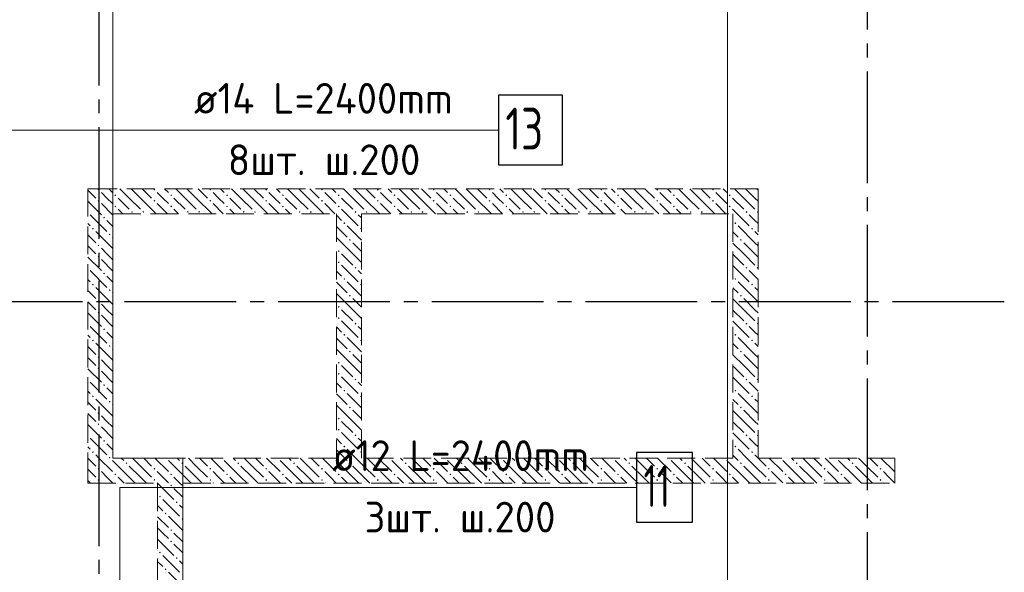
# Model space of a CAD drawing. Header units: millimetres. Extents: x 0 to 31317, y 0 to 42000.
# Tile 7 of 11: x 15756 to 22807, y 26612 to 30571. Entities that reach past the tile are written whole.
import ezdxf

# ---------------------------------------------------------------- set-up
doc = ezdxf.new("R2010")
doc.units = ezdxf.units.MM
doc.linetypes.add('______2', pattern=[270, 200, -70])
doc.linetypes.add('______5', pattern=[1100, 800, -100, 100, -100])
for name, color, linetype, lineweight in [('Standard', 7, 'Continuous', 25), ('ДОП Верх по Х', 7, 'Continuous', 25), ('ЖБ Перекрытие верхний уровень', 7, 'Continuous', 35), ('ЖБ Стена верхний уровень', 7, 'Continuous', 35), ('Оси', 40, '______5', 18), ('Позиционная метка номер позиции', 7, 'Continuous', 13)]:
    doc.layers.add(name, color=color, linetype=linetype, lineweight=lineweight)
doc.styles.add('ISOCPEUR', font='txt')

msp = doc.modelspace()

# ---------------------------------------------------------------- hatches: boundary and pattern name
at = {"layer": 'ЖБ Стена верхний уровень', "linetype": 'Continuous', "lineweight": 18, "transparency": 33554687}
for points in [[(16314.5, 29353.1), (16321, 29359.6), (16327.5, 29353.1), (16321, 29346.6)], [(16714.5, 29353.1), (16721, 29359.6), (16727.5, 29353.1), (16721, 29346.6)], [(17114.5, 29353.1), (17121, 29359.6), (17127.5, 29353.1), (17121, 29346.6)], [(17514.5, 29353.1), (17521, 29359.6), (17527.5, 29353.1), (17521, 29346.6)], [(17914.5, 29353.1), (17921, 29359.6), (17927.5, 29353.1), (17921, 29346.6)], [(18314.5, 29353.1), (18321, 29359.6), (18327.5, 29353.1), (18321, 29346.6)], [(18714.5, 29353.1), (18721, 29359.6), (18727.4, 29353.1), (18721, 29346.6)], [(19114.5, 29353.1), (19121, 29359.6), (19127.4, 29353.1), (19121, 29346.6)], [(19514.5, 29353.1), (19521, 29359.6), (19527.4, 29353.1), (19521, 29346.6)], [(19914.5, 29353.1), (19921, 29359.6), (19927.4, 29353.1), (19921, 29346.6)], [(20314.5, 29353.1), (20321, 29359.6), (20327.4, 29353.1), (20321, 29346.6)], [(20714.5, 29353.1), (20721, 29359.6), (20727.4, 29353.1), (20721, 29346.6)], [(16314.5, 29273.1), (16321, 29279.6), (16327.5, 29273.1), (16321, 29266.6)], [(16434.5, 29313.1), (16440.9, 29319.6), (16447.4, 29313.1), (16440.9, 29306.6)], [(16714.5, 29273.1), (16721, 29279.6), (16727.5, 29273.1), (16721, 29266.6)], [(16834.5, 29313.1), (16840.9, 29319.6), (16847.4, 29313.1), (16840.9, 29306.6)], [(17114.5, 29273.1), (17121, 29279.6), (17127.5, 29273.1), (17121, 29266.6)], [(17234.5, 29313.1), (17240.9, 29319.6), (17247.4, 29313.1), (17240.9, 29306.6)], [(17514.5, 29273.1), (17521, 29279.6), (17527.5, 29273.1), (17521, 29266.6)], [(17634.5, 29313.1), (17640.9, 29319.6), (17647.4, 29313.1), (17640.9, 29306.6)], [(17914.5, 29273.1), (17921, 29279.6), (17927.5, 29273.1), (17921, 29266.6)], [(18034.5, 29313.1), (18040.9, 29319.6), (18047.4, 29313.1), (18040.9, 29306.6)], [(18314.5, 29273.1), (18321, 29279.6), (18327.5, 29273.1), (18321, 29266.6)], [(18434.5, 29313.1), (18440.9, 29319.6), (18447.4, 29313.1), (18440.9, 29306.6)], [(18714.5, 29273.1), (18721, 29279.6), (18727.4, 29273.1), (18721, 29266.6)], [(18834.5, 29313.1), (18840.9, 29319.6), (18847.4, 29313.1), (18840.9, 29306.6)], [(19114.5, 29273.1), (19121, 29279.6), (19127.4, 29273.1), (19121, 29266.6)], [(19234.5, 29313.1), (19240.9, 29319.6), (19247.4, 29313.1), (19240.9, 29306.6)], [(19514.5, 29273.1), (19521, 29279.6), (19527.4, 29273.1), (19521, 29266.6)], [(19634.5, 29313.1), (19640.9, 29319.6), (19647.4, 29313.1), (19640.9, 29306.6)], [(19914.5, 29273.1), (19921, 29279.6), (19927.4, 29273.1), (19921, 29266.6)], [(20034.5, 29313.1), (20040.9, 29319.6), (20047.4, 29313.1), (20040.9, 29306.6)], [(20314.5, 29273.1), (20321, 29279.6), (20327.4, 29273.1), (20321, 29266.6)], [(20434.5, 29313.1), (20440.9, 29319.6), (20447.4, 29313.1), (20440.9, 29306.6)], [(20714.5, 29273.1), (20721, 29279.6), (20727.4, 29273.1), (20721, 29266.6)], [(20834.5, 29313.1), (20840.9, 29319.6), (20847.4, 29313.1), (20840.9, 29306.6)], [(16244, 29196.6), (16247.4, 29193.1), (16244, 29189.7)], [(16434.5, 29233.1), (16440.9, 29239.6), (16447.4, 29233.1), (16440.9, 29226.6)], [(16554.4, 29193.1), (16560.9, 29199.6), (16567.4, 29193.1), (16560.9, 29186.6)], [(16634.5, 29193.1), (16640.9, 29199.6), (16647.4, 29193.1), (16640.9, 29186.6)], [(16834.5, 29233.1), (16840.9, 29239.6), (16847.4, 29233.1), (16840.9, 29226.6)], [(16954.4, 29193.1), (16960.9, 29199.6), (16967.4, 29193.1), (16960.9, 29186.6)], [(17034.5, 29193.1), (17040.9, 29199.6), (17047.4, 29193.1), (17040.9, 29186.6)], [(17234.5, 29233.1), (17240.9, 29239.6), (17247.4, 29233.1), (17240.9, 29226.6)], [(17354.4, 29193.1), (17360.9, 29199.6), (17367.4, 29193.1), (17360.9, 29186.6)], [(17434.5, 29193.1), (17440.9, 29199.6), (17447.4, 29193.1), (17440.9, 29186.6)], [(17634.5, 29233.1), (17640.9, 29239.6), (17647.4, 29233.1), (17640.9, 29226.6)], [(17754.4, 29193.1), (17760.9, 29199.6), (17767.4, 29193.1), (17760.9, 29186.6)], [(17834.5, 29193.1), (17840.9, 29199.6), (17847.4, 29193.1), (17840.9, 29186.6)], [(18034.5, 29233.1), (18040.9, 29239.6), (18047.4, 29233.1), (18040.9, 29226.6)], [(18154.4, 29193.1), (18160.9, 29199.6), (18167.4, 29193.1), (18160.9, 29186.6)], [(18234.5, 29193.1), (18240.9, 29199.6), (18247.4, 29193.1), (18240.9, 29186.6)], [(18434.5, 29233.1), (18440.9, 29239.6), (18447.4, 29233.1), (18440.9, 29226.6)], [(18554.4, 29193.1), (18560.9, 29199.6), (18567.4, 29193.1), (18560.9, 29186.6)], [(18634.5, 29193.1), (18640.9, 29199.6), (18647.4, 29193.1), (18640.9, 29186.6)], [(18834.5, 29233.1), (18840.9, 29239.6), (18847.4, 29233.1), (18840.9, 29226.6)], [(18954.4, 29193.1), (18960.9, 29199.6), (18967.4, 29193.1), (18960.9, 29186.6)], [(19034.5, 29193.1), (19040.9, 29199.6), (19047.4, 29193.1), (19040.9, 29186.6)], [(19234.5, 29233.1), (19240.9, 29239.6), (19247.4, 29233.1), (19240.9, 29226.6)], [(19354.4, 29193.1), (19360.9, 29199.6), (19367.4, 29193.1), (19360.9, 29186.6)], [(19434.5, 29193.1), (19440.9, 29199.6), (19447.4, 29193.1), (19440.9, 29186.6)], [(19634.5, 29233.1), (19640.9, 29239.6), (19647.4, 29233.1), (19640.9, 29226.6)], [(19754.4, 29193.1), (19760.9, 29199.6), (19767.4, 29193.1), (19760.9, 29186.6)], [(19834.5, 29193.1), (19840.9, 29199.6), (19847.4, 29193.1), (19840.9, 29186.6)], [(20034.5, 29233.1), (20040.9, 29239.6), (20047.4, 29233.1), (20040.9, 29226.6)], [(20154.4, 29193.1), (20160.9, 29199.6), (20167.4, 29193.1), (20160.9, 29186.6)], [(20234.5, 29193.1), (20240.9, 29199.6), (20247.4, 29193.1), (20240.9, 29186.6)], [(20434.5, 29233.1), (20440.9, 29239.6), (20447.4, 29233.1), (20440.9, 29226.6)], [(20554.4, 29193.1), (20560.9, 29199.6), (20567.4, 29193.1), (20560.9, 29186.6)], [(20634.5, 29193.1), (20640.9, 29199.6), (20647.4, 29193.1), (20640.9, 29186.6)], [(20834.5, 29233.1), (20840.9, 29239.6), (20847.4, 29233.1), (20840.9, 29226.6)], [(20954.4, 29193.1), (20960.9, 29199.6), (20967.4, 29193.1), (20960.9, 29186.6)], [(21034.5, 29193.1), (21040.9, 29199.6), (21044, 29196.6), (21044, 29189.7), (21040.9, 29186.6)], [(16354.4, 29153.1), (16360.9, 29159.6), (16367.4, 29153.1), (16360.9, 29146.6)], [(16274.5, 29073.1), (16281, 29079.6), (16287.5, 29073.1), (16281, 29066.6)], [(18074.5, 29113.1), (18081, 29119.6), (18087.5, 29113.1), (18081, 29106.6)], [(18194.5, 29073.1), (18201, 29079.6), (18204, 29076.6), (18204, 29069.7), (18201, 29066.6)], [(20874.5, 29113.1), (20881, 29119.6), (20887.5, 29113.1), (20881, 29106.6)], [(20994.5, 29073.1), (21001, 29079.6), (21007.5, 29073.1), (21001, 29066.6)], [(16394.5, 29033.1), (16401, 29039.6), (16407.5, 29033.1), (16401, 29026.6)], [(18114.5, 28993.1), (18121, 28999.6), (18127.5, 28993.1), (18121, 28986.6)], [(20914.5, 28993.1), (20921, 28999.6), (20927.4, 28993.1), (20921, 28986.6)], [(16314.5, 28953.1), (16321, 28959.6), (16327.5, 28953.1), (16321, 28946.6)], [(18034.5, 28913.1), (18040.9, 28919.6), (18047.4, 28913.1), (18040.9, 28906.6)], [(16314.5, 28873.1), (16321, 28879.6), (16327.5, 28873.1), (16321, 28866.6)], [(18034.5, 28833.1), (18040.9, 28839.6), (18047.4, 28833.1), (18040.9, 28826.6)], [(16244, 28796.6), (16247.4, 28793.1), (16244, 28789.7)], [(18154.4, 28793.1), (18160.9, 28799.6), (18167.4, 28793.1), (18160.9, 28786.6)], [(20954.4, 28793.1), (20960.9, 28799.6), (20967.4, 28793.1), (20960.9, 28786.6)], [(21034.5, 28793.1), (21040.9, 28799.6), (21044, 28796.6), (21044, 28789.7), (21040.9, 28786.6)], [(16354.4, 28753.1), (16360.9, 28759.6), (16367.4, 28753.1), (16360.9, 28746.6)], [(18074.5, 28713.1), (18081, 28719.6), (18087.5, 28713.1), (18081, 28706.6)], [(20874.5, 28713.1), (20881, 28719.6), (20887.5, 28713.1), (20881, 28706.6)], [(16274.5, 28673.1), (16281, 28679.6), (16287.5, 28673.1), (16281, 28666.6)], [(16394.5, 28633.1), (16401, 28639.6), (16407.5, 28633.1), (16401, 28626.6)], [(18194.5, 28673.1), (18201, 28679.6), (18204, 28676.6), (18204, 28669.7), (18201, 28666.6)], [(20994.5, 28673.1), (21001, 28679.6), (21007.5, 28673.1), (21001, 28666.6)], [(16314.5, 28553.1), (16321, 28559.6), (16327.5, 28553.1), (16321, 28546.6)], [(18114.5, 28593.1), (18121, 28599.6), (18127.5, 28593.1), (18121, 28586.6)], [(20914.5, 28593.1), (20921, 28599.6), (20927.4, 28593.1), (20921, 28586.6)], [(18034.5, 28513.1), (18040.9, 28519.6), (18047.4, 28513.1), (18040.9, 28506.6)], [(16314.5, 28473.1), (16321, 28479.6), (16327.5, 28473.1), (16321, 28466.6)], [(18034.5, 28433.1), (18040.9, 28439.6), (18047.4, 28433.1), (18040.9, 28426.6)], [(16244, 28396.6), (16247.4, 28393.1), (16244, 28389.7)], [(16354.4, 28353.1), (16360.9, 28359.6), (16367.4, 28353.1), (16360.9, 28346.6)], [(18154.4, 28393.1), (18160.9, 28399.6), (18167.4, 28393.1), (18160.9, 28386.6)], [(20954.4, 28393.1), (20960.9, 28399.6), (20967.4, 28393.1), (20960.9, 28386.6)], [(21034.5, 28393.1), (21040.9, 28399.6), (21044, 28396.6), (21044, 28389.7), (21040.9, 28386.6)], [(16274.5, 28273.1), (16281, 28279.6), (16287.5, 28273.1), (16281, 28266.6)], [(18074.5, 28313.1), (18081, 28319.6), (18087.5, 28313.1), (18081, 28306.6)], [(18194.5, 28273.1), (18201, 28279.6), (18204, 28276.6), (18204, 28269.7), (18201, 28266.6)], [(20874.5, 28313.1), (20881, 28319.6), (20887.5, 28313.1), (20881, 28306.6)], [(20994.5, 28273.1), (21001, 28279.6), (21007.5, 28273.1), (21001, 28266.6)], [(16394.5, 28233.1), (16401, 28239.6), (16407.5, 28233.1), (16401, 28226.6)], [(16314.5, 28153.1), (16321, 28159.6), (16327.5, 28153.1), (16321, 28146.6)], [(18114.5, 28193.1), (18121, 28199.6), (18127.5, 28193.1), (18121, 28186.6)], [(20914.5, 28193.1), (20921, 28199.6), (20927.4, 28193.1), (20921, 28186.6)], [(16314.5, 28073.1), (16321, 28079.6), (16327.5, 28073.1), (16321, 28066.6)], [(18034.5, 28113.1), (18040.9, 28119.6), (18047.4, 28113.1), (18040.9, 28106.6)], [(16244, 27996.6), (16247.4, 27993.1), (16244, 27989.7)], [(18034.5, 28033.1), (18040.9, 28039.6), (18047.4, 28033.1), (18040.9, 28026.6)], [(18154.4, 27993.1), (18160.9, 27999.6), (18167.4, 27993.1), (18160.9, 27986.6)], [(20954.4, 27993.1), (20960.9, 27999.6), (20967.4, 27993.1), (20960.9, 27986.6)], [(21034.5, 27993.1), (21040.9, 27999.6), (21044, 27996.6), (21044, 27989.7), (21040.9, 27986.6)], [(16354.4, 27953.1), (16360.9, 27959.6), (16367.4, 27953.1), (16360.9, 27946.6)], [(16274.5, 27873.1), (16281, 27879.6), (16287.5, 27873.1), (16281, 27866.6)], [(18074.5, 27913.1), (18081, 27919.6), (18087.5, 27913.1), (18081, 27906.6)], [(18194.5, 27873.1), (18201, 27879.6), (18204, 27876.6), (18204, 27869.7), (18201, 27866.6)], [(20874.5, 27913.1), (20881, 27919.6), (20887.5, 27913.1), (20881, 27906.6)], [(20994.5, 27873.1), (21001, 27879.6), (21007.5, 27873.1), (21001, 27866.6)], [(16394.5, 27833.1), (16401, 27839.6), (16407.5, 27833.1), (16401, 27826.6)], [(18114.5, 27793.1), (18121, 27799.6), (18127.5, 27793.1), (18121, 27786.6)], [(20914.5, 27793.1), (20921, 27799.6), (20927.4, 27793.1), (20921, 27786.6)], [(16314.5, 27753.1), (16321, 27759.6), (16327.5, 27753.1), (16321, 27746.6)], [(18034.5, 27713.1), (18040.9, 27719.6), (18047.4, 27713.1), (18040.9, 27706.6)], [(16314.5, 27673.1), (16321, 27679.6), (16327.5, 27673.1), (16321, 27666.6)], [(16244, 27596.6), (16247.4, 27593.1), (16244, 27589.7)], [(18034.5, 27633.1), (18040.9, 27639.6), (18047.4, 27633.1), (18040.9, 27626.6)], [(18154.4, 27593.1), (18160.9, 27599.6), (18167.4, 27593.1), (18160.9, 27586.6)], [(20954.4, 27593.1), (20960.9, 27599.6), (20967.4, 27593.1), (20960.9, 27586.6)], [(21034.5, 27593.1), (21040.9, 27599.6), (21044, 27596.6), (21044, 27589.7), (21040.9, 27586.6)], [(16354.4, 27553.1), (16360.9, 27559.6), (16367.4, 27553.1), (16360.9, 27546.6)], [(18074.5, 27513.1), (18081, 27519.6), (18087.5, 27513.1), (18081, 27506.6)], [(20874.5, 27513.1), (20881, 27519.6), (20887.5, 27513.1), (20881, 27506.6)], [(16274.5, 27473.1), (16281, 27479.6), (16287.5, 27473.1), (16281, 27466.6)], [(16394.5, 27433.1), (16401, 27439.6), (16407.5, 27433.1), (16404.3, 27430), (16397.6, 27430)], [(16404.3, 27430), (16401, 27426.6), (16397.6, 27430)], [(16804.3, 27430), (16801, 27426.6), (16797.6, 27430)], [(17204.3, 27430), (17201, 27426.6), (17197.6, 27430)], [(17604.3, 27430), (17601, 27426.6), (17597.6, 27430)], [(18004.3, 27430), (18001, 27426.6), (17997.6, 27430)], [(18194.5, 27473.1), (18201, 27479.6), (18204, 27476.6), (18204, 27469.7), (18201, 27466.6)], [(18404.3, 27430), (18401, 27426.6), (18397.6, 27430)], [(18804.3, 27430), (18801, 27426.6), (18797.6, 27430)], [(19204.3, 27430), (19201, 27426.6), (19197.6, 27430)], [(19604.3, 27430), (19601, 27426.6), (19597.6, 27430)], [(20004.3, 27430), (20001, 27426.6), (19997.6, 27430)], [(20404.3, 27430), (20401, 27426.6), (20397.6, 27430)], [(20804.3, 27430), (20801, 27426.6), (20797.6, 27430)], [(20994.5, 27473.1), (21001, 27479.6), (21007.5, 27473.1), (21001, 27466.6)], [(21204.3, 27430), (21201, 27426.6), (21197.6, 27430)], [(21604.3, 27430), (21601, 27426.6), (21597.6, 27430)], [(22004.3, 27430), (22001, 27426.6), (21997.6, 27430)], [(16314.5, 27353.1), (16321, 27359.6), (16327.5, 27353.1), (16321, 27346.6)], [(16514.5, 27393.1), (16521, 27399.6), (16527.5, 27393.1), (16521, 27386.6)], [(16714.5, 27353.1), (16721, 27359.6), (16727.5, 27353.1), (16721, 27346.6)], [(16914.5, 27393.1), (16921, 27399.6), (16927.5, 27393.1), (16921, 27386.6)], [(17114.5, 27353.1), (17121, 27359.6), (17127.5, 27353.1), (17121, 27346.6)], [(17314.5, 27393.1), (17321, 27399.6), (17327.5, 27393.1), (17321, 27386.6)], [(17514.5, 27353.1), (17521, 27359.6), (17527.5, 27353.1), (17521, 27346.6)], [(17714.5, 27393.1), (17721, 27399.6), (17727.5, 27393.1), (17721, 27386.6)], [(17914.5, 27353.1), (17921, 27359.6), (17927.5, 27353.1), (17921, 27346.6)], [(18114.5, 27393.1), (18121, 27399.6), (18127.5, 27393.1), (18121, 27386.6)], [(18314.5, 27353.1), (18321, 27359.6), (18327.5, 27353.1), (18321, 27346.6)], [(18514.5, 27393.1), (18521, 27399.6), (18527.5, 27393.1), (18521, 27386.6)], [(18714.5, 27353.1), (18721, 27359.6), (18727.4, 27353.1), (18721, 27346.6)], [(18914.5, 27393.1), (18921, 27399.6), (18927.4, 27393.1), (18921, 27386.6)], [(19114.5, 27353.1), (19121, 27359.6), (19127.4, 27353.1), (19121, 27346.6)], [(19314.5, 27393.1), (19321, 27399.6), (19327.4, 27393.1), (19321, 27386.6)], [(19514.5, 27353.1), (19521, 27359.6), (19527.4, 27353.1), (19521, 27346.6)], [(19714.5, 27393.1), (19721, 27399.6), (19727.4, 27393.1), (19721, 27386.6)], [(19914.5, 27353.1), (19921, 27359.6), (19927.4, 27353.1), (19921, 27346.6)], [(20114.5, 27393.1), (20121, 27399.6), (20127.4, 27393.1), (20121, 27386.6)], [(20314.5, 27353.1), (20321, 27359.6), (20327.4, 27353.1), (20321, 27346.6)], [(20514.5, 27393.1), (20521, 27399.6), (20527.4, 27393.1), (20521, 27386.6)], [(20714.5, 27353.1), (20721, 27359.6), (20727.4, 27353.1), (20721, 27346.6)], [(20914.5, 27393.1), (20921, 27399.6), (20927.4, 27393.1), (20921, 27386.6)], [(21114.5, 27353.1), (21121, 27359.6), (21127.4, 27353.1), (21121, 27346.6)], [(21314.5, 27393.1), (21321, 27399.6), (21327.4, 27393.1), (21321, 27386.6)], [(21514.5, 27353.1), (21521, 27359.6), (21527.4, 27353.1), (21521, 27346.6)], [(21714.5, 27393.1), (21721, 27399.6), (21727.4, 27393.1), (21721, 27386.6)], [(21914.5, 27353.1), (21921, 27359.6), (21927.4, 27353.1), (21921, 27346.6)], [(16434.5, 27313.1), (16440.9, 27319.6), (16447.4, 27313.1), (16440.9, 27306.6)], [(16834.5, 27313.1), (16840.9, 27319.6), (16847.4, 27313.1), (16840.9, 27306.6)], [(17234.5, 27313.1), (17240.9, 27319.6), (17247.4, 27313.1), (17240.9, 27306.6)], [(17634.5, 27313.1), (17640.9, 27319.6), (17647.4, 27313.1), (17640.9, 27306.6)], [(18034.5, 27313.1), (18040.9, 27319.6), (18047.4, 27313.1), (18040.9, 27306.6)], [(18434.5, 27313.1), (18440.9, 27319.6), (18447.4, 27313.1), (18440.9, 27306.6)], [(18834.5, 27313.1), (18840.9, 27319.6), (18847.4, 27313.1), (18840.9, 27306.6)], [(19234.5, 27313.1), (19240.9, 27319.6), (19247.4, 27313.1), (19240.9, 27306.6)], [(19634.5, 27313.1), (19640.9, 27319.6), (19647.4, 27313.1), (19640.9, 27306.6)], [(20034.5, 27313.1), (20040.9, 27319.6), (20047.4, 27313.1), (20040.9, 27306.6)], [(20434.5, 27313.1), (20440.9, 27319.6), (20447.4, 27313.1), (20440.9, 27306.6)], [(20834.5, 27313.1), (20840.9, 27319.6), (20847.4, 27313.1), (20840.9, 27306.6)], [(21234.5, 27313.1), (21240.9, 27319.6), (21247.4, 27313.1), (21240.9, 27306.6)], [(21634.5, 27313.1), (21640.9, 27319.6), (21647.4, 27313.1), (21640.9, 27306.6)], [(16314.5, 27273.1), (16321, 27279.6), (16327.5, 27273.1), (16321, 27266.6)], [(16714.5, 27273.1), (16721, 27279.6), (16727.5, 27273.1), (16721, 27266.6)], [(16834.5, 27233.1), (16840.9, 27239.6), (16847.4, 27233.1), (16840.9, 27226.6)], [(17114.5, 27273.1), (17121, 27279.6), (17127.5, 27273.1), (17121, 27266.6)], [(17514.5, 27273.1), (17521, 27279.6), (17527.5, 27273.1), (17521, 27266.6)], [(17914.5, 27273.1), (17921, 27279.6), (17927.5, 27273.1), (17921, 27266.6)], [(18314.5, 27273.1), (18321, 27279.6), (18327.5, 27273.1), (18321, 27266.6)], [(18714.5, 27273.1), (18721, 27279.6), (18727.4, 27273.1), (18721, 27266.6)], [(19114.5, 27273.1), (19121, 27279.6), (19127.4, 27273.1), (19121, 27266.6)], [(19514.5, 27273.1), (19521, 27279.6), (19527.4, 27273.1), (19521, 27266.6)], [(19914.5, 27273.1), (19921, 27279.6), (19927.4, 27273.1), (19921, 27266.6)], [(20314.5, 27273.1), (20321, 27279.6), (20327.4, 27273.1), (20321, 27266.6)], [(20714.5, 27273.1), (20721, 27279.6), (20727.4, 27273.1), (20721, 27266.6)], [(21114.5, 27273.1), (21121, 27279.6), (21127.4, 27273.1), (21121, 27266.6)], [(21514.5, 27273.1), (21521, 27279.6), (21527.4, 27273.1), (21521, 27266.6)], [(21914.5, 27273.1), (21921, 27279.6), (21927.4, 27273.1), (21921, 27266.6)], [(16754.4, 27153.1), (16760.9, 27159.6), (16767.4, 27153.1), (16760.9, 27146.6)], [(16874.5, 27113.1), (16881, 27119.6), (16887.5, 27113.1), (16881, 27106.6)], [(16794.5, 27033.1), (16801, 27039.6), (16807.5, 27033.1), (16801, 27026.6)], [(16914.5, 26993.1), (16921, 26999.6), (16924, 26996.6), (16924, 26989.7), (16921, 26986.6)], [(16834.5, 26913.1), (16840.9, 26919.6), (16847.4, 26913.1), (16840.9, 26906.6)], [(16834.5, 26833.1), (16840.9, 26839.6), (16847.4, 26833.1), (16840.9, 26826.6)], [(16754.4, 26753.1), (16760.9, 26759.6), (16767.4, 26753.1), (16760.9, 26746.6)], [(16874.5, 26713.1), (16881, 26719.6), (16887.5, 26713.1), (16881, 26706.6)], [(16794.5, 26633.1), (16801, 26639.6), (16807.5, 26633.1), (16801, 26626.6)]]:
    msp.add_hatch(color=7, dxfattribs=at).paths.add_polyline_path(points, flags=16)

# ---------------------------------------------------------------- linework, layer by layer
at = {"layer": 'Standard', "color": 254, "linetype": 'Continuous', "lineweight": 18, "true_color": 0xc4c4ff, "transparency": 33554687}
msp.add_lwpolyline([(9324, 17861), (20824, 17861), (20824, 39239), (9324, 39239), (9324, 17861)], dxfattribs=at)
at = {"layer": 'ДОП Верх по Х', "color": 7, "linetype": 'Continuous', "lineweight": 13, "transparency": 33554687}
for p, q in [((16984, 29780), (19114, 29780)), ((17974, 27220), (20082, 27220))]:
    msp.add_line(p, q, dxfattribs=at)
at = {"layer": 'ДОП Верх по Х', "color": 7, "linetype": 'Continuous', "lineweight": 25, "transparency": 33554687}
for points in [[(19184, 29530), (19644, 29530), (19644, 30030), (19184, 30030), (19184, 29530)], [(20174, 26970), (20574, 26970), (20574, 27470), (20174, 27470), (20174, 26970)]]:
    msp.add_lwpolyline(points, dxfattribs=at)
at = {"layer": 'ЖБ Перекрытие верхний уровень', "color": 7, "linetype": 'Continuous', "lineweight": 18, "transparency": 33554687}
for p, q in [((16424, 27430), (16424, 32380)), ((16924, 27430), (16424, 27430)), ((16924, 24720), (16924, 27430))]:
    msp.add_line(p, q, dxfattribs=at)
at = {"layer": 'ЖБ Стена верхний уровень', "color": 251, "linetype": '______2', "lineweight": 13, "true_color": 0x656565, "transparency": 33554687}
for p, q in [((16424, 29360), (16244, 29360)), ((16244, 29360), (16244, 27430)), ((21044, 29360), (16424, 29360)), ((21044, 29180), (21044, 29360)), ((16424, 29180), (18024, 29180)), ((16424, 27430), (16424, 29180)), ((18024, 29180), (18024, 27430)), ((18204, 29180), (20864, 29180)), ((18204, 27430), (18204, 29180)), ((20864, 29180), (20864, 27430)), ((21044, 27430), (21044, 29180)), ((16244, 27430), (16244, 27250)), ((18024, 27430), (16424, 27430)), ((20864, 27430), (18204, 27430)), ((22024, 27430), (21044, 27430)), ((22024, 27250), (22024, 27430)), ((16244, 27250), (16744, 27250)), ((16744, 27250), (16744, 24720)), ((16924, 27250), (22024, 27250)), ((16924, 24720), (16924, 27250))]:
    msp.add_line(p, q, dxfattribs=at)
at = {"layer": 'ЖБ Стена верхний уровень', "color": 9, "linetype": 'Continuous', "lineweight": 18, "true_color": 0xc7c7c7, "transparency": 33554687}
for p, q in [((16244, 29350.1), (16301, 29293.1)), ((16381, 29293.1), (16340.9, 29333.1)), ((16394.1, 29360), (16421, 29333.1)), ((16540.9, 29293.1), (16474.1, 29360)), ((16554.1, 29360), (16621, 29293.1)), ((16634.1, 29360), (16701, 29293.1)), ((16781, 29293.1), (16740.9, 29333.1)), ((16794.1, 29360), (16821, 29333.1)), ((16940.9, 29293.1), (16874.1, 29360)), ((16954.1, 29360), (17021, 29293.1)), ((17034.1, 29360), (17101, 29293.1)), ((17181, 29293.1), (17140.9, 29333.1)), ((17194.1, 29360), (17221, 29333.1)), ((17340.9, 29293.1), (17274.1, 29360)), ((17354.1, 29360), (17421, 29293.1)), ((17434.1, 29360), (17501, 29293.1)), ((17581, 29293.1), (17540.9, 29333.1)), ((17594.1, 29360), (17621, 29333.1)), ((17740.9, 29293.1), (17674.1, 29360)), ((17754.1, 29360), (17821, 29293.1)), ((17834.1, 29360), (17901, 29293.1)), ((17981, 29293.1), (17940.9, 29333.1)), ((17994.1, 29360), (18021, 29333.1)), ((18140.9, 29293.1), (18074.1, 29360)), ((18154.1, 29360), (18221, 29293.1)), ((18234.1, 29360), (18301, 29293.1)), ((18381, 29293.1), (18340.9, 29333.1)), ((18394.1, 29360), (18421, 29333.1)), ((18540.9, 29293.1), (18474.1, 29360)), ((18554.1, 29360), (18621, 29293.1)), ((18634.1, 29360), (18701, 29293.1)), ((18781, 29293.1), (18740.9, 29333.1)), ((18794.1, 29360), (18821, 29333.1)), ((18940.9, 29293.1), (18874.1, 29360)), ((18954.1, 29360), (19021, 29293.1)), ((19034.1, 29360), (19101, 29293.1)), ((19181, 29293.1), (19140.9, 29333.1)), ((19194.1, 29360), (19221, 29333.1)), ((19340.9, 29293.1), (19274.1, 29360)), ((19354.1, 29360), (19421, 29293.1)), ((19434.1, 29360), (19501, 29293.1)), ((19581, 29293.1), (19540.9, 29333.1)), ((19594.1, 29360), (19621, 29333.1)), ((19740.9, 29293.1), (19674.1, 29360)), ((19754.1, 29360), (19821, 29293.1)), ((19834.1, 29360), (19901, 29293.1)), ((19981, 29293.1), (19940.9, 29333.1)), ((19994.1, 29360), (20021, 29333.1)), ((20140.9, 29293.1), (20074.1, 29360)), ((20154.1, 29360), (20221, 29293.1)), ((20234.1, 29360), (20301, 29293.1)), ((20381, 29293.1), (20340.9, 29333.1)), ((20394.1, 29360), (20421, 29333.1)), ((20540.9, 29293.1), (20474.1, 29360)), ((20554.1, 29360), (20621, 29293.1)), ((20634.1, 29360), (20701, 29293.1)), ((20781, 29293.1), (20740.9, 29333.1)), ((20794.1, 29360), (20821, 29333.1)), ((20940.9, 29293.1), (20874.1, 29360)), ((20954.1, 29360), (21021, 29293.1)), ((21034.1, 29360), (21044, 29350.1)), ((16244, 29270.1), (16340.9, 29173.1)), ((16421, 29253.1), (16381, 29293.1)), ((16460.9, 29293.1), (16540.9, 29213.1)), ((16540.9, 29293.1), (16621, 29213.1)), ((16621, 29293.1), (16734.1, 29180)), ((16821, 29253.1), (16781, 29293.1)), ((16860.9, 29293.1), (16940.9, 29213.1)), ((16940.9, 29293.1), (17021, 29213.1)), ((17021, 29293.1), (17134.1, 29180)), ((17221, 29253.1), (17181, 29293.1)), ((17260.9, 29293.1), (17340.9, 29213.1)), ((17340.9, 29293.1), (17421, 29213.1)), ((17421, 29293.1), (17534.1, 29180)), ((17621, 29253.1), (17581, 29293.1)), ((17660.9, 29293.1), (17740.9, 29213.1)), ((17740.9, 29293.1), (17821, 29213.1)), ((17821, 29293.1), (17934.1, 29180)), ((18021, 29253.1), (17981, 29293.1)), ((18060.9, 29293.1), (18140.9, 29213.1)), ((18140.9, 29293.1), (18221, 29213.1)), ((18221, 29293.1), (18334.1, 29180)), ((18421, 29253.1), (18381, 29293.1)), ((18460.9, 29293.1), (18540.9, 29213.1)), ((18540.9, 29293.1), (18621, 29213.1)), ((18621, 29293.1), (18734.1, 29180)), ((18821, 29253.1), (18781, 29293.1)), ((18860.9, 29293.1), (18940.9, 29213.1)), ((18940.9, 29293.1), (19021, 29213.1)), ((19021, 29293.1), (19134.1, 29180)), ((19221, 29253.1), (19181, 29293.1)), ((19260.9, 29293.1), (19340.9, 29213.1)), ((19340.9, 29293.1), (19421, 29213.1)), ((19421, 29293.1), (19534.1, 29180)), ((19621, 29253.1), (19581, 29293.1)), ((19660.9, 29293.1), (19740.9, 29213.1)), ((19740.9, 29293.1), (19821, 29213.1)), ((19821, 29293.1), (19934.1, 29180)), ((20021, 29253.1), (19981, 29293.1)), ((20060.9, 29293.1), (20140.9, 29213.1)), ((20140.9, 29293.1), (20221, 29213.1)), ((20221, 29293.1), (20334.1, 29180)), ((20421, 29253.1), (20381, 29293.1)), ((20460.9, 29293.1), (20540.9, 29213.1)), ((20540.9, 29293.1), (20621, 29213.1)), ((20621, 29293.1), (20734.1, 29180)), ((20821, 29253.1), (20781, 29293.1)), ((20860.9, 29293.1), (20940.9, 29213.1)), ((20940.9, 29293.1), (21021, 29213.1)), ((21021, 29293.1), (21044, 29270.1)), ((16340.9, 29253.1), (16424, 29170.1)), ((16460.9, 29213.1), (16494.1, 29180)), ((16740.9, 29253.1), (16814.1, 29180)), ((16860.9, 29213.1), (16894.1, 29180)), ((17140.9, 29253.1), (17214.1, 29180)), ((17260.9, 29213.1), (17294.1, 29180)), ((17540.9, 29253.1), (17614.1, 29180)), ((17660.9, 29213.1), (17694.1, 29180)), ((17940.9, 29253.1), (18014.1, 29180)), ((18060.9, 29213.1), (18094.1, 29180)), ((18340.9, 29253.1), (18414.1, 29180)), ((18460.9, 29213.1), (18494.1, 29180)), ((18740.9, 29253.1), (18814.1, 29180)), ((18860.9, 29213.1), (18894.1, 29180)), ((19140.9, 29253.1), (19214.1, 29180)), ((19260.9, 29213.1), (19294.1, 29180)), ((19540.9, 29253.1), (19614.1, 29180)), ((19660.9, 29213.1), (19694.1, 29180)), ((19940.9, 29253.1), (20014.1, 29180)), ((20060.9, 29213.1), (20094.1, 29180)), ((20340.9, 29253.1), (20414.1, 29180)), ((20460.9, 29213.1), (20494.1, 29180)), ((20740.9, 29253.1), (20814.1, 29180)), ((20860.9, 29213.1), (20894.1, 29180)), ((16260.9, 29173.1), (16381, 29053.1)), ((16381, 29133.1), (16424, 29090.1)), ((18024, 29170.1), (18060.9, 29133.1)), ((18094.1, 29180), (18181, 29093.1)), ((18204, 29150.1), (18181, 29173.1)), ((20894.1, 29180), (20981, 29093.1)), ((21021, 29133.1), (20981, 29173.1)), ((21044, 29110.1), (21021, 29133.1)), ((16260.9, 29093.1), (16244, 29110.1)), ((16301, 29053.1), (16421, 28933.1)), ((18024, 29090.1), (18101, 29013.1)), ((18204, 28990.1), (18101, 29093.1)), ((20864, 29050.1), (20901, 29013.1)), ((21021, 28973.1), (20901, 29093.1)), ((21021, 29053.1), (21044, 29030.1)), ((16244, 29030.1), (16301, 28973.1)), ((16424, 29010.1), (16421, 29013.1)), ((18140.9, 28893.1), (18024, 29010.1)), ((16244, 28950.1), (16301, 28893.1)), ((16381, 28893.1), (16340.9, 28933.1)), ((18140.9, 28973.1), (18204, 28910.1)), ((20940.9, 28893.1), (20864, 28970.1)), ((20940.9, 28973.1), (21021, 28893.1)), ((21021, 28973.1), (21044, 28950.1)), ((16244, 28870.1), (16340.9, 28773.1)), ((16340.9, 28853.1), (16424, 28770.1)), ((16421, 28853.1), (16381, 28893.1)), ((18060.9, 28893.1), (18140.9, 28813.1)), ((18140.9, 28893.1), (18204, 28830.1)), ((20864, 28890.1), (20940.9, 28813.1)), ((20940.9, 28893.1), (21021, 28813.1)), ((21021, 28893.1), (21044, 28870.1)), ((16260.9, 28773.1), (16381, 28653.1)), ((18024, 28770.1), (18060.9, 28733.1)), ((18060.9, 28813.1), (18181, 28693.1)), ((18204, 28750.1), (18181, 28773.1)), ((20864, 28810.1), (20981, 28693.1)), ((21021, 28733.1), (20981, 28773.1)), ((16260.9, 28693.1), (16244, 28710.1)), ((16381, 28733.1), (16424, 28690.1)), ((21044, 28710.1), (21021, 28733.1)), ((16244, 28630.1), (16301, 28573.1)), ((16301, 28653.1), (16421, 28533.1)), ((18024, 28690.1), (18101, 28613.1)), ((18204, 28590.1), (18101, 28693.1)), ((20864, 28650.1), (20901, 28613.1)), ((21021, 28573.1), (20901, 28693.1)), ((21021, 28653.1), (21044, 28630.1)), ((16424, 28610.1), (16421, 28613.1)), ((18140.9, 28493.1), (18024, 28610.1)), ((18140.9, 28573.1), (18204, 28510.1)), ((20940.9, 28493.1), (20864, 28570.1)), ((20940.9, 28573.1), (21021, 28493.1)), ((21021, 28573.1), (21044, 28550.1)), ((16244, 28550.1), (16301, 28493.1)), ((16381, 28493.1), (16340.9, 28533.1)), ((16421, 28453.1), (16381, 28493.1)), ((18060.9, 28493.1), (18140.9, 28413.1)), ((18140.9, 28493.1), (18204, 28430.1)), ((20864, 28490.1), (20940.9, 28413.1)), ((20940.9, 28493.1), (21021, 28413.1)), ((21021, 28493.1), (21044, 28470.1)), ((16244, 28470.1), (16340.9, 28373.1)), ((16340.9, 28453.1), (16424, 28370.1)), ((16260.9, 28373.1), (16381, 28253.1)), ((18024, 28370.1), (18060.9, 28333.1)), ((18060.9, 28413.1), (18181, 28293.1)), ((18204, 28350.1), (18181, 28373.1)), ((20864, 28410.1), (20981, 28293.1)), ((21021, 28333.1), (20981, 28373.1)), ((16260.9, 28293.1), (16244, 28310.1)), ((16381, 28333.1), (16424, 28290.1)), ((18024, 28290.1), (18101, 28213.1)), ((18204, 28190.1), (18101, 28293.1)), ((21021, 28173.1), (20901, 28293.1)), ((21044, 28310.1), (21021, 28333.1)), ((16244, 28230.1), (16301, 28173.1)), ((16301, 28253.1), (16421, 28133.1)), ((16424, 28210.1), (16421, 28213.1)), ((18140.9, 28093.1), (18024, 28210.1)), ((20864, 28250.1), (20901, 28213.1)), ((21021, 28253.1), (21044, 28230.1)), ((16244, 28150.1), (16301, 28093.1)), ((18140.9, 28173.1), (18204, 28110.1)), ((20940.9, 28093.1), (20864, 28170.1)), ((20940.9, 28173.1), (21021, 28093.1)), ((21021, 28173.1), (21044, 28150.1)), ((16244, 28070.1), (16340.9, 27973.1)), ((16381, 28093.1), (16340.9, 28133.1)), ((16421, 28053.1), (16381, 28093.1)), ((18060.9, 28093.1), (18140.9, 28013.1)), ((18140.9, 28093.1), (18204, 28030.1)), ((20864, 28090.1), (20940.9, 28013.1)), ((20940.9, 28093.1), (21021, 28013.1)), ((21021, 28093.1), (21044, 28070.1)), ((16340.9, 28053.1), (16424, 27970.1)), ((18060.9, 28013.1), (18181, 27893.1)), ((20864, 28010.1), (20981, 27893.1)), ((16260.9, 27973.1), (16381, 27853.1)), ((16381, 27933.1), (16424, 27890.1)), ((18024, 27970.1), (18060.9, 27933.1)), ((18204, 27950.1), (18181, 27973.1)), ((21021, 27933.1), (20981, 27973.1)), ((21044, 27910.1), (21021, 27933.1)), ((16260.9, 27893.1), (16244, 27910.1)), ((16301, 27853.1), (16421, 27733.1)), ((18024, 27890.1), (18101, 27813.1)), ((18204, 27790.1), (18101, 27893.1)), ((21021, 27773.1), (20901, 27893.1)), ((21021, 27853.1), (21044, 27830.1)), ((16244, 27830.1), (16301, 27773.1)), ((16424, 27810.1), (16421, 27813.1)), ((18140.9, 27693.1), (18024, 27810.1)), ((20864, 27850.1), (20901, 27813.1)), ((16244, 27750.1), (16301, 27693.1)), ((16381, 27693.1), (16340.9, 27733.1)), ((18140.9, 27773.1), (18204, 27710.1)), ((20940.9, 27693.1), (20864, 27770.1)), ((20940.9, 27773.1), (21021, 27693.1)), ((21021, 27773.1), (21044, 27750.1)), ((16244, 27670.1), (16340.9, 27573.1)), ((16340.9, 27653.1), (16424, 27570.1)), ((16421, 27653.1), (16381, 27693.1)), ((18060.9, 27693.1), (18140.9, 27613.1)), ((18140.9, 27693.1), (18204, 27630.1)), ((20864, 27690.1), (20940.9, 27613.1)), ((20940.9, 27693.1), (21021, 27613.1)), ((21021, 27693.1), (21044, 27670.1)), ((16260.9, 27573.1), (16381, 27453.1)), ((18024, 27570.1), (18060.9, 27533.1)), ((18060.9, 27613.1), (18181, 27493.1)), ((18204, 27550.1), (18181, 27573.1)), ((20864, 27610.1), (20981, 27493.1)), ((21021, 27533.1), (20981, 27573.1)), ((16260.9, 27493.1), (16244, 27510.1)), ((16381, 27533.1), (16424, 27490.1)), ((21044, 27510.1), (21021, 27533.1)), ((16244, 27430.1), (16244.1, 27430)), ((16244.1, 27430), (16301, 27373.1)), ((16301, 27453.1), (16324.1, 27430)), ((16324.1, 27430), (16421, 27333.1)), ((16484.1, 27430), (16501, 27413.1)), ((16621, 27373.1), (16564.1, 27430)), ((16644.1, 27430), (16701, 27373.1)), ((16724.1, 27430), (16821, 27333.1)), ((16884.1, 27430), (16901, 27413.1)), ((17021, 27373.1), (16964.1, 27430)), ((17044.1, 27430), (17101, 27373.1)), ((17124.1, 27430), (17221, 27333.1)), ((17284.1, 27430), (17301, 27413.1)), ((17421, 27373.1), (17364.1, 27430)), ((17444.1, 27430), (17501, 27373.1)), ((17524.1, 27430), (17621, 27333.1)), ((17684.1, 27430), (17701, 27413.1)), ((17821, 27373.1), (17764.1, 27430)), ((17844.1, 27430), (17901, 27373.1)), ((17924.1, 27430), (18021, 27333.1)), ((18024, 27490.1), (18084.1, 27430)), ((18084.1, 27430), (18101, 27413.1)), ((18164.1, 27430), (18101, 27493.1)), ((18221, 27373.1), (18164.1, 27430)), ((18244.1, 27430), (18301, 27373.1)), ((18324.1, 27430), (18421, 27333.1)), ((18484.1, 27430), (18501, 27413.1)), ((18621, 27373.1), (18564.1, 27430)), ((18644.1, 27430), (18701, 27373.1)), ((18724.1, 27430), (18821, 27333.1)), ((18884.1, 27430), (18901, 27413.1)), ((19021, 27373.1), (18964.1, 27430)), ((19044.1, 27430), (19101, 27373.1)), ((19124.1, 27430), (19221, 27333.1)), ((19284.1, 27430), (19301, 27413.1)), ((19421, 27373.1), (19364.1, 27430)), ((19444.1, 27430), (19501, 27373.1)), ((19524.1, 27430), (19621, 27333.1)), ((19684.1, 27430), (19701, 27413.1)), ((19821, 27373.1), (19764.1, 27430)), ((19844.1, 27430), (19901, 27373.1)), ((19924.1, 27430), (20021, 27333.1)), ((20084.1, 27430), (20101, 27413.1)), ((20221, 27373.1), (20164.1, 27430)), ((20244.1, 27430), (20301, 27373.1)), ((20324.1, 27430), (20421, 27333.1)), ((20484.1, 27430), (20501, 27413.1)), ((20621, 27373.1), (20564.1, 27430)), ((20644.1, 27430), (20701, 27373.1)), ((20724.1, 27430), (20821, 27333.1)), ((20864, 27450.1), (20884.1, 27430)), ((20884.1, 27430), (20901, 27413.1)), ((20964.1, 27430), (20901, 27493.1)), ((21021, 27373.1), (20964.1, 27430)), ((21021, 27453.1), (21044, 27430.1)), ((21044.1, 27430), (21101, 27373.1)), ((21124.1, 27430), (21221, 27333.1)), ((21284.1, 27430), (21301, 27413.1)), ((21421, 27373.1), (21364.1, 27430)), ((21444.1, 27430), (21501, 27373.1)), ((21524.1, 27430), (21621, 27333.1)), ((21684.1, 27430), (21701, 27413.1)), ((21821, 27373.1), (21764.1, 27430)), ((21844.1, 27430), (21901, 27373.1)), ((21924.1, 27430), (22021, 27333.1)), ((16540.9, 27293.1), (16421, 27413.1)), ((16540.9, 27373.1), (16621, 27293.1)), ((16621, 27373.1), (16701, 27293.1)), ((16940.9, 27293.1), (16821, 27413.1)), ((16940.9, 27373.1), (17021, 27293.1)), ((17021, 27373.1), (17101, 27293.1)), ((17340.9, 27293.1), (17221, 27413.1)), ((17340.9, 27373.1), (17421, 27293.1)), ((17421, 27373.1), (17501, 27293.1)), ((17740.9, 27293.1), (17621, 27413.1)), ((17740.9, 27373.1), (17821, 27293.1)), ((17821, 27373.1), (17901, 27293.1)), ((18140.9, 27293.1), (18021, 27413.1)), ((18140.9, 27373.1), (18221, 27293.1)), ((18221, 27373.1), (18301, 27293.1)), ((18540.9, 27293.1), (18421, 27413.1)), ((18540.9, 27373.1), (18621, 27293.1)), ((18621, 27373.1), (18701, 27293.1)), ((18940.9, 27293.1), (18821, 27413.1)), ((18940.9, 27373.1), (19021, 27293.1)), ((19021, 27373.1), (19101, 27293.1)), ((19340.9, 27293.1), (19221, 27413.1)), ((19340.9, 27373.1), (19421, 27293.1)), ((19421, 27373.1), (19501, 27293.1)), ((19740.9, 27293.1), (19621, 27413.1)), ((19740.9, 27373.1), (19821, 27293.1)), ((19821, 27373.1), (19901, 27293.1)), ((20140.9, 27293.1), (20021, 27413.1)), ((20140.9, 27373.1), (20221, 27293.1)), ((20221, 27373.1), (20301, 27293.1)), ((20540.9, 27293.1), (20421, 27413.1)), ((20540.9, 27373.1), (20621, 27293.1)), ((20621, 27373.1), (20701, 27293.1)), ((20940.9, 27293.1), (20821, 27413.1)), ((20940.9, 27373.1), (21021, 27293.1)), ((21021, 27373.1), (21101, 27293.1)), ((21340.9, 27293.1), (21221, 27413.1)), ((21340.9, 27373.1), (21421, 27293.1)), ((21421, 27373.1), (21501, 27293.1)), ((21740.9, 27293.1), (21621, 27413.1)), ((21740.9, 27373.1), (21821, 27293.1)), ((21821, 27373.1), (21901, 27293.1)), ((22024, 27410.1), (22021, 27413.1)), ((16244, 27350.1), (16301, 27293.1)), ((16381, 27293.1), (16340.9, 27333.1)), ((16421, 27253.1), (16381, 27293.1)), ((16460.9, 27293.1), (16504.1, 27250)), ((16540.9, 27293.1), (16584.1, 27250)), ((16621, 27293.1), (16664.1, 27250)), ((16781, 27293.1), (16740.9, 27333.1)), ((16821, 27253.1), (16781, 27293.1)), ((16860.9, 27293.1), (16904.1, 27250)), ((16940.9, 27293.1), (16984.1, 27250)), ((17021, 27293.1), (17064.1, 27250)), ((17181, 27293.1), (17140.9, 27333.1)), ((17221, 27253.1), (17181, 27293.1)), ((17260.9, 27293.1), (17304.1, 27250)), ((17340.9, 27293.1), (17384.1, 27250)), ((17421, 27293.1), (17464.1, 27250)), ((17581, 27293.1), (17540.9, 27333.1)), ((17621, 27253.1), (17581, 27293.1)), ((17660.9, 27293.1), (17704.1, 27250)), ((17740.9, 27293.1), (17784.1, 27250)), ((17821, 27293.1), (17864.1, 27250)), ((17981, 27293.1), (17940.9, 27333.1)), ((18021, 27253.1), (17981, 27293.1)), ((18060.9, 27293.1), (18104.1, 27250)), ((18140.9, 27293.1), (18184.1, 27250)), ((18221, 27293.1), (18264.1, 27250)), ((18381, 27293.1), (18340.9, 27333.1)), ((18421, 27253.1), (18381, 27293.1)), ((18460.9, 27293.1), (18504.1, 27250)), ((18540.9, 27293.1), (18584.1, 27250)), ((18621, 27293.1), (18664.1, 27250)), ((18781, 27293.1), (18740.9, 27333.1)), ((18821, 27253.1), (18781, 27293.1)), ((18860.9, 27293.1), (18904.1, 27250)), ((18940.9, 27293.1), (18984.1, 27250)), ((19021, 27293.1), (19064.1, 27250)), ((19181, 27293.1), (19140.9, 27333.1)), ((19221, 27253.1), (19181, 27293.1)), ((19260.9, 27293.1), (19304.1, 27250)), ((19340.9, 27293.1), (19384.1, 27250)), ((19421, 27293.1), (19464.1, 27250)), ((19581, 27293.1), (19540.9, 27333.1)), ((19621, 27253.1), (19581, 27293.1)), ((19660.9, 27293.1), (19704.1, 27250)), ((19740.9, 27293.1), (19784.1, 27250)), ((19821, 27293.1), (19864.1, 27250)), ((19981, 27293.1), (19940.9, 27333.1)), ((20021, 27253.1), (19981, 27293.1)), ((20060.9, 27293.1), (20104.1, 27250)), ((20140.9, 27293.1), (20184.1, 27250)), ((20221, 27293.1), (20264.1, 27250)), ((20381, 27293.1), (20340.9, 27333.1)), ((20421, 27253.1), (20381, 27293.1)), ((20460.9, 27293.1), (20504.1, 27250)), ((20540.9, 27293.1), (20584.1, 27250)), ((20621, 27293.1), (20664.1, 27250)), ((20781, 27293.1), (20740.9, 27333.1)), ((20821, 27253.1), (20781, 27293.1)), ((20860.9, 27293.1), (20904.1, 27250)), ((20940.9, 27293.1), (20984.1, 27250)), ((21021, 27293.1), (21064.1, 27250)), ((21181, 27293.1), (21140.9, 27333.1)), ((21221, 27253.1), (21181, 27293.1)), ((21260.9, 27293.1), (21304.1, 27250)), ((21340.9, 27293.1), (21384.1, 27250)), ((21421, 27293.1), (21464.1, 27250)), ((21581, 27293.1), (21540.9, 27333.1)), ((21621, 27253.1), (21581, 27293.1)), ((21660.9, 27293.1), (21704.1, 27250)), ((21740.9, 27293.1), (21784.1, 27250)), ((21821, 27293.1), (21864.1, 27250)), ((21981, 27293.1), (21940.9, 27333.1)), ((22021, 27253.1), (21981, 27293.1)), ((16244, 27270.1), (16264.1, 27250)), ((16340.9, 27253.1), (16344.1, 27250)), ((16740.9, 27253.1), (16744.1, 27250)), ((16744.1, 27250), (16860.9, 27133.1)), ((16904.1, 27250), (16924, 27230.1)), ((17140.9, 27253.1), (17144.1, 27250)), ((17540.9, 27253.1), (17544.1, 27250)), ((17940.9, 27253.1), (17944.1, 27250)), ((18340.9, 27253.1), (18344.1, 27250)), ((18740.9, 27253.1), (18744.1, 27250)), ((19140.9, 27253.1), (19144.1, 27250)), ((19540.9, 27253.1), (19544.1, 27250)), ((19940.9, 27253.1), (19944.1, 27250)), ((20340.9, 27253.1), (20344.1, 27250)), ((20740.9, 27253.1), (20744.1, 27250)), ((21140.9, 27253.1), (21144.1, 27250)), ((21540.9, 27253.1), (21544.1, 27250)), ((21940.9, 27253.1), (21944.1, 27250)), ((16860.9, 27213.1), (16924, 27150.1)), ((16744, 27090.1), (16781, 27053.1)), ((16781, 27133.1), (16901, 27013.1)), ((16924, 27070.1), (16901, 27093.1)), ((16744, 27010.1), (16821, 26933.1)), ((16924, 26910.1), (16821, 27013.1)), ((16781, 26893.1), (16744, 26930.1)), ((16821, 26853.1), (16781, 26893.1)), ((16860.9, 26893.1), (16924, 26830.1)), ((16744, 26850.1), (16860.9, 26733.1)), ((16860.9, 26813.1), (16924, 26750.1)), ((16781, 26733.1), (16901, 26613.1)), ((16744, 26690.1), (16781, 26653.1)), ((16924, 26670.1), (16901, 26693.1)), ((16924, 26510.1), (16821, 26613.1))]:
    msp.add_line(p, q, dxfattribs=at)
at = {"layer": 'Оси', "color": 8, "linetype": '______5', "lineweight": -3, "transparency": 33554687}
for p, q in [((21824, 40100), (21824, 15930)), ((16324, 39700), (16324, 15930)), ((22807.2, 28550), (3600, 28550))]:
    msp.add_line(p, q, dxfattribs=at)
at = {"layer": 'Позиционная метка номер позиции', "color": 7, "linetype": 'Continuous', "lineweight": 13, "transparency": 33554687}
for points in [[(12924, 28876.7), (13424, 29376.7), (13424, 29780), (19184, 29780)], [(15974, 24945.5), (16474, 25445.5), (16474, 27220), (20174, 27220)]]:
    msp.add_lwpolyline(points, dxfattribs=at)

# ---------------------------------------------------------------- texts
at = {"layer": 'ДОП Верх по Х', "color": 7, "linetype": 'Continuous', "lineweight": 13, "transparency": 33554687, "attachment_point": 7, "style": 'ISOCPEUR'}
for s, insert, char_height, width in [('\\W0.96;ø14 L=2400mm ', (17004, 29897.3), 220, 2194.699), ('\\W0.75;13', (19234, 29640), 300, 472.272), ('\\W0.97;8шт. ш.200 ', (17246, 29457.3), 220, 1712.318), ('\\W0.96;ø12 L=2400mm ', (17994, 27337.3), 220, 2172.611), ('\\W0.63;11', (20224, 27080), 300, 393.75), ('\\W0.97;3шт. ш.200 ', (18225, 26897.3), 220, 1712.331)]:
    msp.add_mtext(s, dxfattribs=dict(at, insert=insert, char_height=char_height, width=width))

doc.saveas('drawing.dxf')
